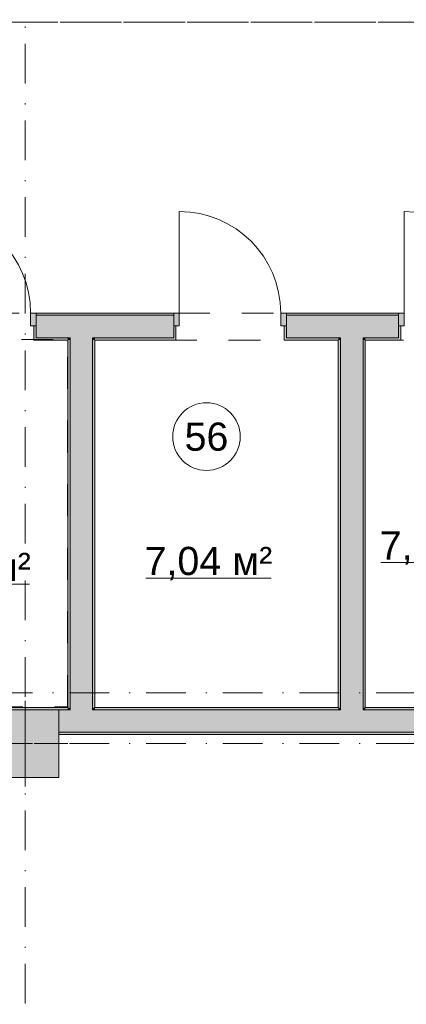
# Model space of a CAD drawing. Header units: millimetres. Extents: x 0 to 1184, y 0 to 836.
# Tile 15 of 66: x 441 to 475, y 426 to 514. Entities that reach past the tile are written whole.
import ezdxf
from ezdxf.xclip import XClip

# ---------------------------------------------------------------- set-up
doc = ezdxf.new("R2010")
doc.units = ezdxf.units.MM
doc.header["$MEASUREMENT"] = 0
doc.header["$XCLIPFRAME"] = 0
doc.linetypes.add('Штриховая', pattern=[5.644444, 2.822222, -2.822222])
doc.linetypes.add('Штрихпунктирная', pattern=[6.702778, 3.527778, -1.763889, 0, -1.411111])
for name, color, linetype in [('Конструктив - Колонны', 7, 'Continuous'), ('Конструктив - Стены Блок 200 нов', 7, 'Continuous'), ('Элемент Модели - Зона', 7, 'Continuous'), ('Элемент Модели - Оси', 7, 'Continuous')]:
    doc.layers.add(name, color=color, linetype=linetype)
doc.styles.add('СГЕНЕРИР_СТИЛЬ_3', font='txt')

# ---------------------------------------------------------------- blocks, each defined once
blk = doc.blocks.new('Чертеж_4_4', base_point=(-278.479, 89.564))
at = {"layer": 'Конструктив - Колонны', "linetype": 'Continuous', "lineweight": 0, "true_color": 0x000000}
blk.add_hatch(color=18, dxfattribs=at).paths.add_polyline_path([(438.522, 446.564), (444.522, 446.564), (444.522, 452.564), (438.522, 452.564)])
at = {"layer": 'Конструктив - Стены Блок 200 нов', "linetype": 'Continuous', "lineweight": 0, "true_color": 0x000000}
for points in [[(442.519, 486.614), (442.519, 487.764), (442.019, 487.764), (442.019, 486.614)], [(442.519, 487.564), (454.715, 487.564), (454.715, 487.764), (442.519, 487.764)], [(442.519, 487.564), (442.519, 486.614), (442.519, 485.564), (445.519, 485.564), (445.519, 487.564)], [(445.519, 485.564), (447.519, 485.564), (447.519, 487.564), (445.519, 487.564)], [(447.519, 485.564), (454.715, 485.564), (454.715, 486.614), (454.715, 487.564), (447.519, 487.564)], [(454.715, 487.764), (454.715, 486.614), (455.215, 486.614), (455.215, 487.764)], [(464.715, 486.614), (464.715, 487.764), (464.215, 487.764), (464.215, 486.614)], [(464.715, 487.564), (474.668, 487.564), (474.668, 487.764), (464.715, 487.764)], [(464.715, 487.564), (464.715, 486.614), (464.715, 485.564), (469.519, 485.564), (469.519, 487.564)], [(469.519, 485.564), (471.519, 485.564), (471.519, 487.564), (469.519, 487.564)], [(471.519, 485.564), (474.668, 485.564), (474.668, 486.614), (474.668, 487.564), (471.519, 487.564)], [(474.668, 487.764), (474.668, 486.614), (475.168, 486.614), (475.168, 487.764)], [(442.519, 485.364), (442.519, 485.564), (442.519, 486.614), (442.319, 486.614), (442.319, 485.364)], [(454.915, 485.364), (454.915, 486.614), (454.715, 486.614), (454.715, 485.564), (454.715, 485.364)], [(464.715, 485.364), (464.715, 485.564), (464.715, 486.614), (464.515, 486.614), (464.515, 485.364)], [(474.868, 485.364), (474.868, 486.614), (474.668, 486.614), (474.668, 485.564), (474.668, 485.364)], [(442.519, 485.564), (442.519, 485.364), (445.319, 485.364), (445.319, 485.564)], [(445.319, 485.364), (445.519, 485.364), (445.519, 485.564), (445.319, 485.564)], [(445.319, 485.364), (445.319, 452.764), (445.519, 452.764), (445.519, 485.364)], [(445.519, 485.364), (447.519, 485.364), (447.519, 485.564), (445.519, 485.564)], [(447.519, 452.764), (447.519, 485.364), (445.519, 485.364), (445.519, 452.764)], [(447.519, 485.364), (447.719, 485.364), (447.719, 485.564), (447.519, 485.564)], [(447.719, 452.764), (447.719, 485.364), (447.519, 485.364), (447.519, 452.764)], [(447.719, 485.564), (447.719, 485.364), (454.715, 485.364), (454.715, 485.564)], [(464.715, 485.364), (469.319, 485.364), (469.319, 485.564), (464.715, 485.564)], [(469.319, 485.364), (469.519, 485.364), (469.519, 485.564), (469.319, 485.564)], [(469.319, 485.364), (469.319, 452.764), (469.519, 452.764), (469.519, 485.364)], [(469.519, 485.364), (471.519, 485.364), (471.519, 485.564), (469.519, 485.564)], [(471.519, 452.764), (471.519, 485.364), (469.519, 485.364), (469.519, 452.764)], [(471.519, 485.364), (471.719, 485.364), (471.719, 485.564), (471.519, 485.564)], [(471.719, 452.764), (471.719, 485.364), (471.519, 485.364), (471.519, 452.764)], [(471.719, 485.564), (471.719, 485.364), (474.668, 485.364), (474.668, 485.564)], [(423.719, 452.564), (445.319, 452.564), (445.319, 452.764), (423.719, 452.764)], [(444.522, 452.564), (444.522, 450.564), (445.519, 450.564), (445.519, 452.564)], [(445.319, 452.564), (445.519, 452.564), (445.519, 452.764), (445.319, 452.764)], [(445.519, 452.564), (447.519, 452.564), (447.519, 452.764), (445.519, 452.764)], [(445.519, 450.564), (447.519, 450.564), (447.519, 452.564), (445.519, 452.564)], [(447.519, 452.564), (447.719, 452.564), (447.719, 452.764), (447.519, 452.764)], [(447.519, 450.564), (469.519, 450.564), (469.519, 452.564), (447.519, 452.564)], [(447.719, 452.564), (469.319, 452.564), (469.319, 452.764), (447.719, 452.764)], [(469.319, 452.564), (469.519, 452.564), (469.519, 452.764), (469.319, 452.764)], [(469.519, 452.564), (471.519, 452.564), (471.519, 452.764), (469.519, 452.764)], [(469.519, 450.564), (471.519, 450.564), (471.519, 452.564), (469.519, 452.564)], [(471.519, 452.564), (471.719, 452.564), (471.719, 452.764), (471.519, 452.764)], [(471.519, 450.564), (493.519, 450.564), (493.519, 452.564), (471.519, 452.564)], [(471.719, 452.564), (493.319, 452.564), (493.319, 452.764), (471.719, 452.764)], [(444.522, 450.364), (528.522, 450.364), (528.522, 450.564), (444.522, 450.564)]]:
    blk.add_hatch(color=18, dxfattribs=at).paths.add_polyline_path(points)
at = {"layer": 'Конструктив - Колонны', "color": 251, "linetype": 'Continuous', "lineweight": 5, "true_color": 0x575757}
for p, q in [((441.522, 450.364), (441.522, 453.364)), ((442.322, 449.564), (445.322, 449.564)), ((441.522, 448.764), (441.522, 445.764))]:
    blk.add_line(p, q, dxfattribs=at)
at = {"layer": 'Конструктив - Колонны', "color": 251, "linetype": 'Continuous', "lineweight": 15, "true_color": 0x575757, "flags": 128}
blk.add_lwpolyline([(438.522, 446.564), (444.522, 446.564), (444.522, 452.564), (438.522, 452.564)], close=True, dxfattribs=at)
at = {"layer": 'Конструктив - Колонны', "color": 251, "linetype": 'Continuous', "lineweight": 5, "true_color": 0x575757}
blk.add_point((441.522, 449.564), dxfattribs=at)
at = {"layer": 'Конструктив - Стены Блок 200 нов', "color": 251, "linetype": 'Continuous', "lineweight": 5, "true_color": 0x575757}
for p, q in [((455.215, 487.764), (455.215, 496.764)), ((475.168, 487.764), (475.168, 496.764)), ((442.019, 486.614), (442.019, 487.764)), ((442.019, 487.764), (442.519, 487.764)), ((442.519, 487.764), (442.519, 486.614)), ((454.715, 487.764), (455.215, 487.764)), ((454.715, 486.614), (454.715, 487.764)), ((455.215, 487.764), (455.215, 486.614)), ((464.215, 486.614), (464.215, 487.764)), ((464.215, 487.764), (464.715, 487.764)), ((464.715, 487.764), (464.715, 486.614)), ((474.668, 487.764), (475.168, 487.764)), ((474.668, 486.614), (474.668, 487.764)), ((475.168, 487.764), (475.168, 486.614)), ((442.519, 486.614), (442.019, 486.614)), ((455.215, 486.614), (454.715, 486.614)), ((464.715, 486.614), (464.215, 486.614)), ((475.168, 486.614), (474.668, 486.614))]:
    blk.add_line(p, q, dxfattribs=at)
at = {"layer": 'Конструктив - Стены Блок 200 нов', "color": 251, "linetype": 'Continuous', "lineweight": 20, "true_color": 0x575757}
for p, q in [((442.519, 487.764), (442.519, 487.564)), ((442.519, 487.764), (442.519, 487.564)), ((442.519, 487.764), (442.519, 487.564)), ((445.519, 487.564), (442.519, 487.564)), ((442.519, 487.564), (442.519, 486.614)), ((442.519, 487.564), (442.519, 486.614)), ((442.519, 487.564), (442.519, 486.614)), ((447.519, 487.564), (445.519, 487.564)), ((454.715, 487.564), (447.519, 487.564)), ((454.715, 487.764), (454.715, 487.564)), ((454.715, 487.764), (454.715, 487.564)), ((454.715, 487.764), (454.715, 487.564)), ((454.715, 487.564), (454.715, 486.614)), ((454.715, 487.564), (454.715, 486.614)), ((454.715, 487.564), (454.715, 486.614)), ((464.715, 487.764), (464.715, 487.564)), ((464.715, 487.764), (464.715, 487.564)), ((464.715, 487.764), (464.715, 487.564)), ((469.519, 487.564), (464.715, 487.564)), ((464.715, 487.564), (464.715, 486.614)), ((464.715, 487.564), (464.715, 486.614)), ((464.715, 487.564), (464.715, 486.614)), ((471.519, 487.564), (469.519, 487.564)), ((474.668, 487.564), (471.519, 487.564)), ((474.668, 487.764), (474.668, 487.564)), ((474.668, 487.764), (474.668, 487.564)), ((474.668, 487.764), (474.668, 487.564)), ((474.668, 487.564), (474.668, 486.614)), ((474.668, 487.564), (474.668, 486.614)), ((474.668, 487.564), (474.668, 486.614)), ((442.319, 486.614), (442.319, 485.364)), ((442.519, 486.614), (442.319, 486.614)), ((442.319, 486.614), (442.319, 485.364)), ((442.519, 485.564), (442.519, 486.614)), ((454.715, 486.614), (454.915, 486.614)), ((454.715, 485.564), (454.715, 486.614)), ((454.915, 486.614), (454.915, 485.364)), ((454.915, 486.614), (454.915, 485.364)), ((464.515, 486.614), (464.515, 485.364)), ((464.715, 486.614), (464.515, 486.614)), ((464.515, 486.614), (464.515, 485.364)), ((464.715, 485.564), (464.715, 486.614)), ((474.668, 486.614), (474.868, 486.614)), ((474.668, 485.564), (474.668, 486.614)), ((474.868, 486.614), (474.868, 485.364)), ((474.868, 486.614), (474.868, 485.364)), ((442.519, 485.364), (442.319, 485.364)), ((442.519, 485.364), (442.319, 485.364)), ((442.519, 485.564), (445.519, 485.564)), ((445.519, 485.564), (445.519, 485.364)), ((445.519, 485.564), (445.519, 485.364)), ((445.519, 485.364), (445.519, 452.764)), ((447.519, 485.364), (447.519, 485.564)), ((447.519, 485.364), (447.519, 485.564)), ((447.519, 485.564), (454.715, 485.564)), ((447.519, 452.764), (447.519, 485.364)), ((454.715, 485.364), (454.915, 485.364)), ((454.715, 485.364), (454.915, 485.364)), ((464.715, 485.364), (464.515, 485.364)), ((464.715, 485.364), (464.515, 485.364)), ((464.715, 485.564), (469.519, 485.564)), ((469.519, 485.564), (469.519, 485.364)), ((469.519, 485.564), (469.519, 485.364)), ((469.519, 485.364), (469.519, 452.764)), ((471.519, 485.364), (471.519, 485.564)), ((471.519, 485.564), (474.668, 485.564)), ((471.519, 485.364), (471.519, 485.564)), ((471.519, 452.764), (471.519, 485.364)), ((474.668, 485.364), (474.868, 485.364)), ((474.668, 485.364), (474.868, 485.364)), ((445.519, 452.564), (444.522, 452.564)), ((445.519, 452.764), (445.519, 452.564)), ((445.519, 452.764), (445.519, 452.564)), ((447.519, 452.564), (447.519, 452.764)), ((447.519, 452.564), (447.519, 452.764)), ((469.519, 452.564), (447.519, 452.564)), ((469.519, 452.764), (469.519, 452.564)), ((469.519, 452.764), (469.519, 452.564)), ((471.519, 452.564), (471.519, 452.764)), ((471.519, 452.564), (471.519, 452.764)), ((493.519, 452.564), (471.519, 452.564)), ((444.522, 450.564), (445.519, 450.564)), ((445.519, 450.564), (447.519, 450.564)), ((447.519, 450.564), (469.519, 450.564)), ((469.519, 450.564), (471.519, 450.564)), ((471.519, 450.564), (493.519, 450.564))]:
    blk.add_line(p, q, dxfattribs=at)
at = {"layer": 'Конструктив - Стены Блок 200 нов', "color": 251, "linetype": 'Continuous', "lineweight": 20, "true_color": 0x575757, "flags": 128}
for points in [[(454.715, 487.764), (442.519, 487.764)], [(474.668, 487.764), (464.715, 487.764)], [(442.519, 485.364), (445.319, 485.364)], [(445.319, 485.364), (445.319, 452.764)], [(447.719, 452.764), (447.719, 485.364)], [(447.719, 485.364), (454.715, 485.364)], [(464.715, 485.364), (469.319, 485.364)], [(469.319, 485.364), (469.319, 452.764)], [(471.719, 485.364), (474.668, 485.364)], [(471.719, 452.764), (471.719, 485.364)], [(445.319, 452.764), (423.719, 452.764)], [(469.319, 452.764), (447.719, 452.764)], [(493.319, 452.764), (471.719, 452.764)], [(444.522, 450.364), (528.522, 450.364)]]:
    blk.add_lwpolyline(points, dxfattribs=at)
at = {"layer": 'Конструктив - Стены Блок 200 нов', "color": 251, "linetype": 'Continuous', "lineweight": 5, "true_color": 0x575757}
for centre in [(433.019, 487.764), (455.215, 487.764), (475.168, 487.764)]:
    blk.add_arc(centre, 9, 0, 90, dxfattribs=at)
at = {"layer": 'Элемент Модели - Зона', "color": 7, "linetype": 'Continuous', "lineweight": 15}
for p, q in [((473.106, 465.617), (484.214, 465.617)), ((452.245, 464.244), (463.354, 464.244)), ((430.821, 463.716), (441.93, 463.716))]:
    blk.add_line(p, q, dxfattribs=at)
at = {"layer": 'Элемент Модели - Зона', "color": 7, "linetype": 'Штриховая', "lineweight": 15, "flags": 128}
for points in [[(83.021, 539.138), (82.621, 539.138), (82.621, 452.764), (140.324, 452.764), (140.324, 480.98), (172.947, 513.615), (173.088, 513.474), (173.088, 513.764), (354.521, 513.764), (354.521, 513.564), (495.519, 513.564), (495.519, 513.764), (862.335, 513.764), (894.689, 481.329), (894.722, 477.983), (894.722, 452.614), (895.121, 452.614), (895.121, 432.564), (892.721, 432.564), (892.721, 446.564), (888.521, 446.564), (888.521, 450.564), (804.521, 450.564), (804.521, 446.564), (798.521, 446.564), (798.521, 450.564), (714.721, 450.564), (714.721, 359.264), (798.521, 359.264), (798.521, 366.064), (804.521, 366.064), (804.521, 354.164), (845.321, 354.164), (845.321, 363.264), (846.521, 363.264), (846.521, 301.365), (892.721, 301.365), (892.721, 352.064), (888.021, 352.064), (888.021, 367.064), (892.721, 367.064), (892.721, 417.564), (895.121, 417.564), (895.121, 291.065), (892.721, 291.065), (892.721, 298.965), (714.721, 298.965), (714.721, 236.065), (892.721, 236.065), (892.721, 266.565), (888.522, 266.565), (888.522, 272.82), (892.721, 272.82), (892.721, 276.065), (895.121, 276.065), (895.121, 272.765), (930.021, 272.765), (930.021, 461.615), (923.91, 461.615), (923.91, 539.564), (978.521, 539.564), (978.521, 542.564), (984.521, 542.564), (984.521, 539.564), (1131.771, 539.564), (1131.771, 540.564), (1122.771, 540.564), (1122.771, 564.564), (1048.521, 564.564), (1048.521, 626.364), (1026.821, 626.364), (1026.821, 632.564), (1013.35, 632.564), (984.521, 632.564), (984.521, 626.564), (978.521, 626.564), (978.521, 631.689), (969.519, 631.689), (894.521, 631.689), (894.521, 626.564), (888.521, 626.564), (888.521, 631.689), (804.521, 631.689), (804.521, 626.564), (798.521, 626.564), (798.521, 631.689), (714.521, 631.689), (714.521, 626.564), (708.521, 626.564), (708.521, 631.689), (628.021, 631.689), (628.021, 626.564), (622.021, 626.564), (621.021, 626.564), (621.021, 575.892), (496.022, 575.892), (496.022, 627.564), (496.022, 706.464), (496.122, 706.464), (496.122, 768.064), (468.721, 768.064), (468.721, 686.864), (461.167, 686.864), (461.167, 631.684), (444.522, 631.684), (444.522, 626.564), (438.522, 626.564), (438.522, 631.684), (354.521, 631.684), (354.521, 626.564), (348.521, 626.564), (348.521, 631.684), (331.772, 631.684), (331.772, 554.564), (331.772, 539.564), (264.521, 539.564), (264.521, 536.564), (258.521, 536.564), (258.521, 539.564), (174.521, 539.564), (174.521, 536.564), (168.521, 536.564), (168.521, 539.564), (89.021, 539.564), (89.021, 536.564), (83.021, 536.564)], [(411.127, 487.664), (411.127, 496.664), (412.303, 496.664), (412.303, 487.664), (421.319, 487.664), (421.319, 487.764), (493.319, 487.764), (493.319, 513.564), (346.721, 513.564), (346.721, 487.664), (355.721, 487.664), (355.721, 496.664), (356.921, 496.664), (356.921, 487.664), (365.921, 487.664), (365.921, 486.464), (356.921, 486.464), (356.921, 477.464), (355.721, 477.464), (355.721, 486.464), (346.721, 486.464), (346.721, 452.764), (421.319, 452.764), (421.319, 486.464), (412.319, 486.464), (412.319, 477.464), (411.119, 477.464), (411.119, 486.464), (402.119, 486.464), (402.119, 487.664)], [(445.299, 452.819), (445.299, 485.419), (423.699, 485.419), (423.699, 452.819)], [(469.319, 452.764), (469.319, 485.364), (447.719, 485.364), (447.719, 452.764)], [(493.319, 452.764), (493.319, 485.364), (471.719, 485.364), (471.719, 452.764)], [(438.522, 450.364), (401.969, 450.364), (401.969, 399.649), (438.522, 363.095), (438.522, 366.064), (444.522, 366.064), (444.522, 360.064), (444.722, 360.064), (444.722, 359.264), (622.021, 359.264), (622.021, 359.064), (628.021, 359.064), (628.021, 359.264), (665.321, 359.264), (665.321, 410.064), (712.321, 410.064), (712.321, 446.564), (708.521, 446.564), (708.521, 450.364), (628.021, 450.364), (628.021, 446.564), (622.021, 446.564), (622.021, 450.364), (621.021, 450.364), (621.021, 446.564), (615.021, 446.564), (615.021, 450.364), (534.522, 450.364), (534.522, 446.564), (528.522, 446.564), (528.522, 450.364), (444.522, 450.364), (444.522, 446.564), (438.522, 446.564)]]:
    blk.add_lwpolyline(points, close=True, dxfattribs=at)
at = {"layer": 'Элемент Модели - Зона', "color": 7, "linetype": 'Continuous', "lineweight": 15, "flags": 128}
blk.add_lwpolyline([(460.626, 476.801, 1), (454.626, 476.801, 1)], format="xyb", close=True, dxfattribs=at)
at = {"layer": 'Элемент Модели - Оси', "color": 7, "linetype": 'Штрихпунктирная', "lineweight": 15}
for p, q in [((441.521, 831.391), (441.521, 166.928)), ((71.316, 454.064), (1182.021, 454.064)), ((71.316, 449.564), (1182.021, 449.564))]:
    blk.add_line(p, q, dxfattribs=at)
at = {"layer": 'Элемент Модели - Зона', "color": 7, "linetype": 'Continuous', "lineweight": 15, "char_height": 2.5, "attachment_point": 5, "style": 'СГЕНЕРИР_СТИЛЬ_3'}
for s, insert in [('\\A1;{\\pqc;\\fArial|b0|i0|c204|p38;56}', (457.626, 476.78)), ('\\A1;{\\pqc;\\fArial|b0|i0|c204|p38;7,04 м²}', (478.66, 466.91)), ('\\A1;{\\pqc;\\fArial|b0|i0|c204|p38;7,04 м²}', (436.375, 465.009)), ('\\A1;{\\pqc;\\fArial|b0|i0|c204|p38;7,04 м²}', (457.8, 465.537))]:
    blk.add_mtext(s, dxfattribs=dict(at, insert=insert))

msp = doc.modelspace()

# ---------------------------------------------------------------- block references
at = {"color": 161, "linetype": 'Continuous', "lineweight": 40, "true_color": 0x83aefe}
ref = msp.add_blockref('Чертеж_4_4', (-278.479, 89.564), dxfattribs=at)
XClip(ref).set_block_clipping_path([(71.3162990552, 166.9277917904), (1182.0208577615, 831.3911731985)])

doc.saveas('drawing.dxf')
